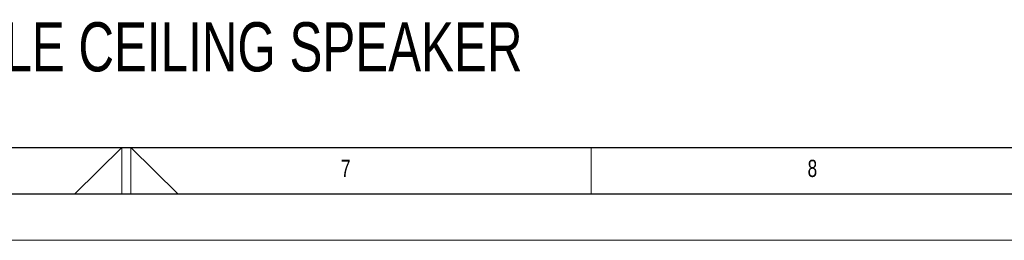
# Model space of a CAD drawing. Header units: millimetres. Extents: x 0 to 594, y 0 to 420.
# Tile 13 of 47: x 291 to 396, y 0 to 24. Entities that reach past the tile are written whole.
import ezdxf

# ---------------------------------------------------------------- set-up
doc = ezdxf.new("R2010")
doc.units = ezdxf.units.MM
doc.layers.add('FORMAT', color=7, linetype='Continuous')
doc.layers.add('SLD-0', color=7, linetype='Continuous')
doc.styles.add('SLDTEXTSTYLE0', font='TXT', dxfattribs={"width": 0.75})

msp = doc.modelspace()

# ---------------------------------------------------------------- linework, layer by layer
at = {"color": 7, "linetype": 'Continuous', "lineweight": 18}
for p, q in [((296.469, 5), (301.5, 10)), ((301.5, 10), (301.5, 5)), ((302.5, 10), (302.5, 5)), ((307.531, 5), (302.5, 10)), ((352, 10), (352, 5)), ((0, 0), (594, 0))]:
    msp.add_line(p, q, dxfattribs=at)
at = {"layer": 'FORMAT'}
for p, q in [((20, 10), (584, 10)), ((15, 5), (589, 5))]:
    msp.add_line(p, q, dxfattribs=at)

# ---------------------------------------------------------------- texts
at = {"layer": 'FORMAT', "char_height": 1.852, "attachment_point": 1, "style": 'SLDTEXTSTYLE0'}
for s, insert in [('7', (325.088, 8.668)), ('8', (375.294, 8.668))]:
    msp.add_mtext(s, dxfattribs=dict(at, insert=insert))
at = {"layer": 'SLD-0', "color": 7, "insert": (163.437, 23.47), "char_height": 5.29167, "attachment_point": 1, "style": 'SLDTEXTSTYLE0'}
msp.add_mtext('STD-C4.2LP-G2 STANDARD 4" 2-WAY LOW PROFILE CEILING SPEAKER', dxfattribs=at)

doc.saveas('drawing.dxf')
